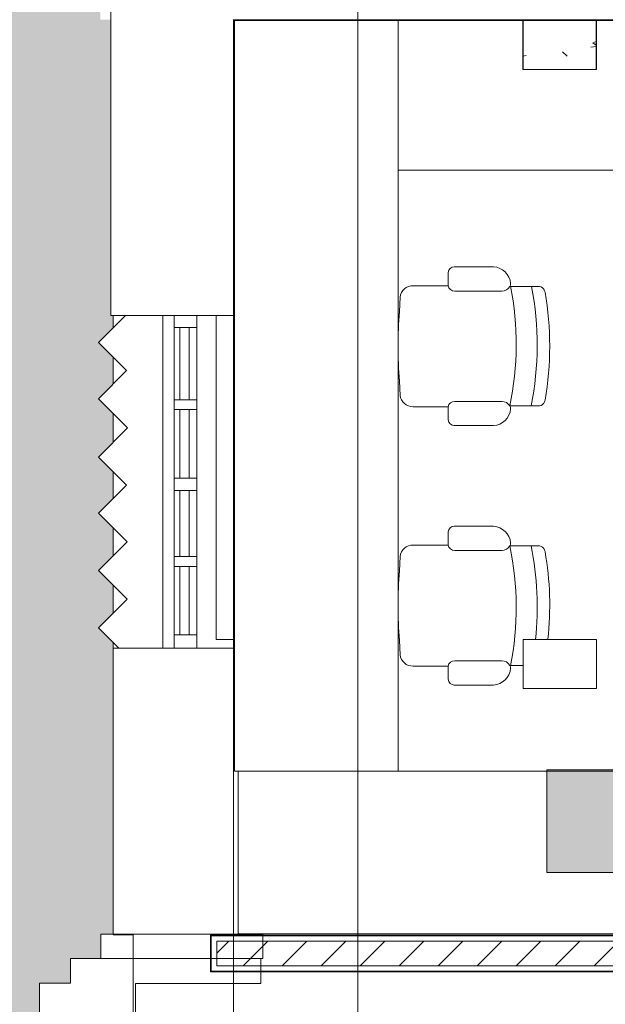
# Model space of a CAD drawing. Header units: metres. Extents: x 1.7 to 42.3, y -72.9 to -47.6.
# Tile 118 of 216: x 4.6 to 7, y -58.9 to -54.8. Entities that reach past the tile are written whole.
import ezdxf

# ---------------------------------------------------------------- set-up
doc = ezdxf.new("R2010")
doc.units = ezdxf.units.M
for name, color, linetype, lineweight in [('A-COLS', 7, 'Continuous', 18), ('A-FLOR', 7, 'Continuous', 18), ('A-FLOR-PATT', 7, 'Continuous', 18), ('A-GENM', 7, 'Continuous', 18), ('A-GLAZ', 7, 'Continuous', 18), ('A-WALL', 7, 'Continuous', 18), ('A-WALL-PATT', 7, 'Continuous', 18), ('G-ANNO-SYMB', 7, 'Continuous', 9), ('I-FURN', 7, 'Continuous', 18), ('I-WALL', 7, 'Continuous', 18), ('S-COLS', 7, 'Continuous', 18)]:
    doc.layers.add(name, color=color, linetype=linetype, lineweight=lineweight)
doc.layers.add('M-EQPM-IDEN', color=1, linetype='Continuous', lineweight=9, true_color=0xff0000)
pattern_1 = [(49.99999999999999, (21.555, -62.9), (0.5465545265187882, -0.04781508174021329), [0.05715, -0.62865]), (355, (21.555, -62.9), (-0.1057276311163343, 0.5731658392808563), [0.04572, -0.50292]), (100.451, (21.601, -62.904), (0.440827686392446, 0.5253490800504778), [0.04857, -0.53427]), (46.184, (21.555, -62.748), (0.8132373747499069, -0.1261291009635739), [0.08573, -0.9429799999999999]), (96.636, (21.623, -62.758), (0.7122119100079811, 0.7422871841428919), [0.07286000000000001, -0.8014100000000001]), (351.184, (21.555, -62.748), (0.7122166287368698, 0.7422739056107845), [0.06858, -0.75438]), (21, (21.631, -62.786), (0.4548461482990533, -0.3067949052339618), [0.05715, -0.62865]), (326, (21.631, -62.786), (0.1854048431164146, 0.5525599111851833), [0.04572, -0.50292]), (71.45100000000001, (21.669, -62.81100000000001), (0.6402508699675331, 0.2457631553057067), [0.04857, -0.53427]), (37.50000000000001, (21.555, -62.9), (0.009260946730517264, 0.2536671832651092), [0.02515, -0.47168, 0.02515, -0.48539, -0.5048199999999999]), (37.50000000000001, (21.555, -62.9), (0.009260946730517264, 0.2536671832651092), [-1.007, 0.02515, -0.47968]), (7.499999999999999, (21.555, -62.9), (0.2004558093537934, 0.3005459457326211), [0.02515, -0.26594, 0.02515, -0.46025, -0.1924]), (7.499999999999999, (21.555, -62.9), (0.2004558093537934, 0.3005459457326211), [-0.7764800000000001, 0.02515, -0.16726]), (327.5, (21.385, -62.9), (0.4067681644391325, -0.01718819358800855), [0.02515, -0.16535, 0.02515, -0.56921, -0.78867]), (327.5, (21.385, -62.9), (0.4067681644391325, -0.01718819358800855), [-0.78486, 0.02515, -0.76352]), (317.5, (21.309, -62.9), (0.4443831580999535, 0.07627942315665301), [0.02515, -0.2225, 0.02515, -0.36957, -0.56007]), (317.5, (21.309, -62.9), (0.4443831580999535, 0.07627942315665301), [-0.64237, 0.02515, -0.53492])]

# ---------------------------------------------------------------- blocks, each defined once
blk = doc.blocks.new('Paredes 13 - Paredes 4-6874208-2PAV - FRIGORÍFICA')
at = {"layer": 'A-WALL', "color": 253, "true_color": 0xaaaaaa}
for p, q in [((5.628997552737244, -58.57156346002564), (4.967339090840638, -58.57156346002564)), ((4.967339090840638, -58.57156346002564), (4.967339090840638, -58.6715634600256)), ((5.628997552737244, -58.6715634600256), (5.628997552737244, -58.57156346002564)), ((5.620331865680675, -58.6715634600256), (4.844015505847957, -58.6715634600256)), ((4.844015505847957, -58.6715634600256), (4.844015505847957, -58.7715634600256)), ((4.967339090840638, -58.6715634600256), (5.628997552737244, -58.6715634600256)), ((5.62033186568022, -58.77272523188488), (5.620331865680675, -58.6715634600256)), ((4.844015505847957, -58.7715634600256), (4.717339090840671, -58.7715634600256)), ((4.717339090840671, -58.7715634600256), (4.717339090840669, -59.32219725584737)), ((5.108997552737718, -58.80844708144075), (5.108997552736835, -58.77272523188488)), ((5.108997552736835, -58.77272523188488), (5.62033186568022, -58.77272523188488)), ((5.108997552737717, -59.42156346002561), (5.108997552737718, -58.80844708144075))]:
    blk.add_line(p, q, dxfattribs=at)
blk = doc.blocks.new('Paredes 15 - Paredes 6-6874455-2PAV - FRIGORÍFICA')
at = {"layer": 'A-WALL', "color": 253, "true_color": 0xaaaaaa}
for p, q in [((5.008673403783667, -54.34156346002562), (5.008673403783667, -56.0457141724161)), ((5.508673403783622, -54.83906346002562), (5.508673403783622, -54.83798575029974)), ((5.508673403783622, -54.84156346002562), (5.508673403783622, -54.83906346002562)), ((5.508673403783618, -55.94661668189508), (5.508673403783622, -54.84156346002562)), ((5.508673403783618, -56.0457141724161), (5.508673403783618, -55.94661668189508)), ((5.008673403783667, -56.0457141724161), (5.068749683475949, -56.0457141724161)), ((5.220331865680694, -56.0457141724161), (5.508673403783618, -56.0457141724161)), ((5.041120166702, -57.40408142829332), (5.018673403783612, -57.40408142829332)), ((5.018673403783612, -57.40408142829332), (5.018673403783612, -58.57408142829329)), ((5.508673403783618, -57.40408142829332), (5.22033186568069, -57.40408142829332)), ((5.508673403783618, -65.41448203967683), (5.508673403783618, -57.40408142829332)), ((5.018673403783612, -58.57408142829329), (5.100331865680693, -58.57408142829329)), ((5.100331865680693, -58.57408142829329), (5.100331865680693, -59.42408142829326))]:
    blk.add_line(p, q, dxfattribs=at)
blk = doc.blocks.new('brises5 - brises-6874583-2PAV - FRIGORÍFICA')
at = {"layer": 'A-GENM', "color": 253, "true_color": 0xaaaaaa}
for p, q in [((5.068749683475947, -56.0457141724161), (4.957987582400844, -56.15647627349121)), ((5.220331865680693, -56.0457141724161), (5.068749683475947, -56.0457141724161)), ((5.220331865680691, -57.40408142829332), (5.220331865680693, -56.0457141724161)), ((4.957987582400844, -56.15647627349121), (5.072754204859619, -56.27124289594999)), ((5.072754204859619, -56.27124289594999), (4.957987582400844, -56.38600951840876)), ((4.957987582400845, -56.38600951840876), (5.076955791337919, -56.50497772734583)), ((5.07695579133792, -56.50497772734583), (4.957987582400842, -56.62394593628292)), ((4.957987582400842, -56.62394593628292), (5.07275420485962, -56.73871255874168)), ((5.072754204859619, -56.73871255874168), (4.957987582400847, -56.85347918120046)), ((4.957987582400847, -56.85347918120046), (5.074854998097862, -56.97034659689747)), ((5.074854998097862, -56.97034659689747), (4.957987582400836, -57.08721401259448)), ((4.957987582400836, -57.08721401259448), (5.074854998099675, -57.20408142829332)), ((5.074854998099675, -57.20408142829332), (4.957987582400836, -57.32094884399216)), ((4.957987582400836, -57.32094884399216), (5.041120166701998, -57.40408142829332)), ((5.041120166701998, -57.40408142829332), (5.220331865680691, -57.40408142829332))]:
    blk.add_line(p, q, dxfattribs=at)
blk = doc.blocks.new('CADEIRA GIRATÓRIA OPERACIONAL COM BRAÇO - High Back Fully Upholstered-V32-2PAV - FRIGORÍFICA')
at = {"layer": 'I-FURN', "color": 253, "true_color": 0xaaaaaa}
for p, q in [((-0.1421024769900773, -0.005176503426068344), (-0.2006670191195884, -0.007847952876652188)), ((0.2006670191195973, -0.007847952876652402), (0.142102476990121, -0.005176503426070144)), ((-0.2469234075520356, -0.06119521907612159), (-0.2469234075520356, -0.203587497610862)), ((0.2469234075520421, -0.203587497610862), (0.2469234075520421, -0.06119521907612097)), ((-0.3241520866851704, -0.2293327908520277), (-0.3241520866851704, -0.3887324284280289)), ((-0.2469234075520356, -0.203587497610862), (-0.300674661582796, -0.203587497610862)), ((-0.2251750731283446, -0.2314682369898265), (-0.2251750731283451, -0.422522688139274)), ((0.2251750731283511, -0.2314682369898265), (0.2251750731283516, -0.422522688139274)), ((0.3006746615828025, -0.203587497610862), (0.2469234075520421, -0.203587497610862)), ((0.3241520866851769, -0.3887324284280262), (0.3241520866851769, -0.2293327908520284)), ((-0.2438732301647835, -0.455903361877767), (-0.2438732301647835, -0.5772263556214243)), ((0.24387323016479, -0.5772263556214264), (0.24387323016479, -0.4559033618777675))]:
    blk.add_line(p, q, dxfattribs=at)
for centre, radius, start, end in [((1.191153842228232e-14, -1.953047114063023), 1.953047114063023, 85.8275081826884, 94.17249181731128), ((-0.1949870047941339, -0.05950062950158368), 0.05196404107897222, 96.27534750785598, 181.8687932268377), ((0.1949870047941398, -0.05950062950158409), 0.05196404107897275, 358.1312067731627, 83.72465249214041), ((-0.2982972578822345, -0.2293327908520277), 0.02585482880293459, 95.275915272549, 180), ((-0.2539203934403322, -0.2314682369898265), 0.02874532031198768, 359.9999999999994, 75.91193111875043), ((0.2539203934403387, -0.2314682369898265), 0.02874532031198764, 104.0880688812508, 180.0000000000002), ((0.298297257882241, -0.2293327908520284), 0.02585482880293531, 359.9999999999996, 84.7240847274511), ((-0.2491704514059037, -0.3842998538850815), 0.07511253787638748, 183.3831296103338, 264.7806052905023), ((0.2491704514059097, -0.3842998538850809), 0.07511253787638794, 275.2193947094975, 356.616870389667), ((-0.2643203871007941, -0.4225226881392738), 0.03914531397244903, 301.4893344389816, 359.9999999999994), ((0.2643203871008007, -0.4225226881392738), 0.03914531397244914, 180.0000000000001, 238.5106655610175), ((-0.2543340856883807, -0.4408266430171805), 0.01835039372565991, 264.7806052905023, 304.7545241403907), ((0.008260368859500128, 0.7540915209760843), 1.235985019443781, 258.2293815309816, 281.0826843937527), ((0.2543340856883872, -0.4408266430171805), 0.01835039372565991, 235.2454758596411, 275.219394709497), ((0.2543340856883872, -0.4408266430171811), 0.01835039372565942, 235.2454758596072, 275.2193947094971), ((0.006285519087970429, 0.6682179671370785), 1.23598501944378, 258.3228789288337, 281.0826843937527), ((-0.2192210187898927, -0.573413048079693), 0.02494539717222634, 188.7930625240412, 252.7088959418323), ((-0.1984988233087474, -0.525234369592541), 0.07729940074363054, 248.6542246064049, 253.5306087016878), ((4.331468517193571e-15, 0.6571883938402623), 1.275735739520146, 260.0508793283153, 279.9491206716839), ((0.1984988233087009, -0.5252343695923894), 0.07729940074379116, 286.4693912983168, 291.3457753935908), ((0.2192210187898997, -0.5734130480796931), 0.02494539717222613, 287.2911040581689, 351.2069374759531)]:
    blk.add_arc(centre, radius, start, end, dxfattribs=at)
blk = doc.blocks.new('CADEIRA GIRATÓRIA OPERACIONAL COM BRAÇO - High Back Fully Upholstered-V34-2PAV - FRIGORÍFICA')
at = {"layer": 'I-FURN', "color": 253, "true_color": 0xaaaaaa}
for p, q in [((-0.2438732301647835, 0.455903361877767), (-0.2438732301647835, 0.5772263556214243)), ((0.24387323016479, 0.5098777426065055), (0.24387323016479, 0.4559033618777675)), ((-0.2251750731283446, 0.2314682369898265), (-0.2251750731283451, 0.422522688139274)), ((0.2251750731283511, 0.2314682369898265), (0.2251750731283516, 0.422522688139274)), ((-0.3241520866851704, 0.2293327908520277), (-0.3241520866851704, 0.3887324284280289)), ((0.3241520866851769, 0.3887324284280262), (0.3241520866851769, 0.2293327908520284)), ((-0.2469234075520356, 0.203587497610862), (-0.300674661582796, 0.203587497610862)), ((-0.2469234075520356, 0.06119521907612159), (-0.2469234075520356, 0.203587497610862)), ((0.2469234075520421, 0.203587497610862), (0.2469234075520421, 0.06119521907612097)), ((0.3006746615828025, 0.203587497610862), (0.2469234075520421, 0.203587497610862)), ((-0.1421024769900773, 0.005176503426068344), (-0.2006670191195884, 0.007847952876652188)), ((0.2006670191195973, 0.007847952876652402), (0.142102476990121, 0.005176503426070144))]:
    blk.add_line(p, q, dxfattribs=at)
for centre, radius, start, end in [((4.331468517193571e-15, -0.6571883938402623), 1.275735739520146, 83.78608551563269, 99.94912067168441), ((-0.2192210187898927, 0.573413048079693), 0.02494539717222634, 107.2911040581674, 171.2069374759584), ((0.006285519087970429, -0.6682179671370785), 1.23598501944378, 83.87952905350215, 101.677121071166), ((-0.1984988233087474, 0.525234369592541), 0.07729940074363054, 106.4693912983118, 111.3457753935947), ((-0.2491704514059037, 0.3842998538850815), 0.07511253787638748, 95.21939470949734, 176.6168703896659), ((-0.2543340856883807, 0.4408266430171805), 0.01835039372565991, 55.2454758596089, 95.2193947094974), ((0.008260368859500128, -0.7540915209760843), 1.235985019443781, 78.9173156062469, 101.770618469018), ((-0.2643203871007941, 0.4225226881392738), 0.03914531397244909, 2.035554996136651e-13, 58.51066556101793), ((0.2643203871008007, 0.4225226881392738), 0.03914531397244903, 121.4893344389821, 179.9999999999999), ((0.2543340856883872, 0.4408266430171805), 0.01835039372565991, 84.78060529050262, 124.7545241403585), ((0.2543340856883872, 0.4408266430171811), 0.01835039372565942, 84.78060529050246, 124.7545241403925), ((0.2491704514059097, 0.3842998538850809), 0.07511253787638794, 3.38312961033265, 84.7806052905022), ((-0.2982972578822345, 0.2293327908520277), 0.02585482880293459, 180, 264.7240847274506), ((-0.2539203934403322, 0.2314682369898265), 0.02874532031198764, 284.0880688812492, 1.90833280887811e-13), ((0.2539203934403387, 0.2314682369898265), 0.02874532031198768, 179.9999999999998, 255.9119311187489), ((0.298297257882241, 0.2293327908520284), 0.02585482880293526, 275.2759152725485, 5.088887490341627e-14), ((-0.1949870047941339, 0.05950062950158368), 0.05196404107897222, 178.1312067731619, 263.7246524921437), ((0.1949870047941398, 0.05950062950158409), 0.05196404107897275, 276.2753475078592, 1.868793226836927), ((1.191153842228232e-14, 1.953047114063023), 1.953047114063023, 265.8275081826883, 274.1724918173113)]:
    blk.add_arc(centre, radius, start, end, dxfattribs=at)
blk = doc.blocks.new('Janelas 8 - Janelas 3-7856239-2PAV - FRIGORÍFICA')
at = {"layer": 'A-GLAZ', "color": 253, "true_color": 0xaaaaaa}
for p, q in [((5.266791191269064, -56.0457141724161), (5.266791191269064, -56.09571417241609)), ((5.35901152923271, -56.0457141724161), (5.266791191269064, -56.0457141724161)), ((5.35901152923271, -56.09571417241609), (5.35901152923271, -56.0457141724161)), ((5.266791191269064, -56.09571417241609), (5.35901152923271, -56.09571417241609)), ((5.266791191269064, -56.39018067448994), (5.266791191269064, -56.09571417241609)), ((5.289624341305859, -56.09571417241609), (5.289624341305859, -56.39018067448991)), ((5.328014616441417, -56.09571417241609), (5.289624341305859, -56.09571417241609)), ((5.328014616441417, -56.39018067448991), (5.328014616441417, -56.09571417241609)), ((5.35901152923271, -56.09571417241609), (5.35901152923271, -56.39018067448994)), ((5.266791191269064, -56.39018067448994), (5.266791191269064, -56.43018067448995)), ((5.35901152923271, -56.39018067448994), (5.266791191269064, -56.39018067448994)), ((5.289624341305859, -56.39018067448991), (5.328014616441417, -56.39018067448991)), ((5.35901152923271, -56.43018067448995), (5.35901152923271, -56.39018067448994)), ((5.266791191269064, -56.43018067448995), (5.35901152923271, -56.43018067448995)), ((5.266791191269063, -56.71018067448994), (5.266791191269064, -56.43018067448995)), ((5.289624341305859, -56.4301806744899), (5.289624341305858, -56.71018067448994)), ((5.328014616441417, -56.4301806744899), (5.289624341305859, -56.4301806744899)), ((5.328014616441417, -56.71018067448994), (5.328014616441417, -56.4301806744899)), ((5.35901152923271, -56.43018067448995), (5.359011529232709, -56.71018067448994)), ((5.266791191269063, -56.71018067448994), (5.266791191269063, -56.76018067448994)), ((5.359011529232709, -56.71018067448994), (5.266791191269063, -56.71018067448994)), ((5.289624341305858, -56.71018067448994), (5.328014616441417, -56.71018067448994)), ((5.359011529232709, -56.76018067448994), (5.359011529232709, -56.71018067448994)), ((5.266791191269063, -56.76018067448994), (5.359011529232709, -56.76018067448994)), ((5.266791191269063, -57.03018067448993), (5.266791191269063, -56.76018067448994)), ((5.289624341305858, -56.76018067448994), (5.289624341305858, -57.03018067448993)), ((5.328014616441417, -56.76018067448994), (5.289624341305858, -56.76018067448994)), ((5.328014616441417, -57.03018067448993), (5.328014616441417, -56.76018067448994)), ((5.359011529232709, -56.76018067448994), (5.359011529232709, -57.03018067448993)), ((5.266791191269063, -57.03018067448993), (5.266791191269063, -57.07018067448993)), ((5.359011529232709, -57.03018067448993), (5.266791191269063, -57.03018067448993)), ((5.289624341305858, -57.03018067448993), (5.328014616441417, -57.03018067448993)), ((5.359011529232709, -57.07018067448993), (5.359011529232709, -57.03018067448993)), ((5.266791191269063, -57.07018067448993), (5.359011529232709, -57.07018067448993)), ((5.266791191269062, -57.35032513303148), (5.266791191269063, -57.07018067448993)), ((5.289624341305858, -57.07018067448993), (5.289624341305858, -57.35032513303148)), ((5.328014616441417, -57.07018067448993), (5.289624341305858, -57.07018067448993)), ((5.328014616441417, -57.35032513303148), (5.328014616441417, -57.07018067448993)), ((5.359011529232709, -57.07018067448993), (5.359011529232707, -57.35032513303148)), ((5.266791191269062, -57.35032513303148), (5.266791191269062, -57.40408142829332)), ((5.359011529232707, -57.35032513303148), (5.266791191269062, -57.35032513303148)), ((5.289624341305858, -57.35032513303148), (5.328014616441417, -57.35032513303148)), ((5.359011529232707, -57.40408142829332), (5.359011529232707, -57.35032513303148)), ((5.266791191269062, -57.40408142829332), (5.359011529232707, -57.40408142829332))]:
    blk.add_line(p, q, dxfattribs=at)
blk = doc.blocks.new('4 GRE - ESCOLA DE CINEMA E AUDIOVISUAL CINE REX R07_rvt-1-2PAV - FRIGORÍFICA')
at = {"layer": 'A-FLOR-PATT', "true_color": 0xeff0f0}
h = blk.add_hatch(dxfattribs=at)
h.set_pattern_fill('FP_1', style=0, pattern_type=2)
h.set_pattern_definition(pattern_1)
h.paths.add_polyline_path([(4.966332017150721, -71.94138975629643), (4.966332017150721, -70.93443871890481), (5.01867355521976, -70.93443871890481), (5.01867355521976, -70.87741243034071), (4.909744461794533, -70.7684833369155), (5.018673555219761, -70.65955424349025), (5.018673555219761, -70.64787918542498), (4.90764366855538, -70.53684929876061), (5.018673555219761, -70.42581941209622), (5.018673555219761, -70.41414435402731), (4.90764366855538, -70.30311446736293), (5.018673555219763, -70.19208458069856), (5.018673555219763, -70.1804095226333), (4.90764366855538, -70.0693796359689), (5.018673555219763, -69.95834974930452), (5.018673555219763, -69.94667469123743), (4.907643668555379, -69.83564480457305), (5.018673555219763, -69.72461491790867), (5.018673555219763, -69.7129398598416), (4.907643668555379, -69.6019099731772), (5.018673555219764, -69.49088008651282), (5.018673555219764, -69.47920502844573), (4.907643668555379, -69.36817514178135), (5.018673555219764, -69.25714525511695), (5.018673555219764, -69.24547019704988), (4.907643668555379, -69.13444031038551), (5.018673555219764, -69.02341042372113), (5.018673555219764, -69.00137385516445), (4.966332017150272, -69.00137385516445), (4.966332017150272, -67.83916058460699), (5.018673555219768, -67.83842525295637), (5.018673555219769, -66.77194903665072), (5.008122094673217, -66.77194903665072), (4.931329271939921, -66.69515621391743), (5.018673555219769, -66.6078119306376), (5.018673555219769, -66.5487656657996), (4.931329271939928, -66.46142138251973), (5.018673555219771, -66.37407709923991), (5.018673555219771, -66.31503083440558), (4.931329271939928, -66.22768655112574), (5.018673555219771, -66.1403422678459), (5.018673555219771, -66.08549758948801), (4.931329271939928, -65.99815330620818), (5.018673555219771, -65.91080902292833), (5.018673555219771, -65.84756117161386), (4.931329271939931, -65.76021688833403), (5.018673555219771, -65.67287260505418), (5.018673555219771, -65.61802792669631), (4.931329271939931, -65.53068364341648), (5.018673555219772, -65.44333936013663), (5.018673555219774, -63.90770982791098), (4.967339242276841, -63.90770982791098), (4.967339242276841, -63.81150894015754), (4.844015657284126, -63.81144797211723), (4.844015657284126, -63.7102502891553), (4.717339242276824, -63.71017486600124), (4.717339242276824, -63.16028985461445), (4.814239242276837, -63.16025028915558), (4.814239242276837, -63.06194224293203), (4.905793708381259, -63.06194224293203), (4.905793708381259, -62.06230075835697), (4.925793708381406, -62.06230075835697), (4.925793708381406, -63.06194224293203), (5.008673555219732, -63.06194224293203), (5.008673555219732, -62.14944202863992), (5.018673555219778, -62.14944202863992), (5.018673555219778, -62.06194224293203), (4.717339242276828, -62.06194224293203), (4.717339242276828, -61.87154163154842), (4.867339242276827, -61.87154163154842), (4.867339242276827, -61.69154163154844), (4.717339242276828, -61.69154163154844), (4.717339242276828, -61.51454163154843), (4.850339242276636, -61.51454163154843), (4.850339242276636, -61.33154163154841), (4.717339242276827, -61.33154163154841), (4.717339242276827, -61.15154163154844), (4.867339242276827, -61.15154163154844), (4.867339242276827, -60.97154163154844), (4.717339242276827, -60.97154163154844), (4.717339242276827, -60.79154163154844), (4.867339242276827, -60.79154163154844), (4.867339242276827, -60.61154163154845), (4.717339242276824, -60.61154163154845), (4.717339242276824, -60.42154163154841), (4.905793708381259, -60.42154163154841), (4.905793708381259, -59.42154163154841), (4.814249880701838, -59.42154163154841), (4.814249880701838, -59.32217542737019), (4.717339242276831, -59.32217542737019), (4.717339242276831, -58.77154163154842), (4.844015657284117, -58.77154163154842), (4.844015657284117, -58.67154163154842), (4.967339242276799, -58.67154163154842), (4.967339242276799, -58.57154163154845), (5.018673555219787, -58.57154163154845), (5.018673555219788, -57.38161283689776), (4.957987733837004, -57.32092701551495), (5.018673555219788, -57.26024119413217), (5.018673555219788, -57.14787800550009), (4.957987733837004, -57.08719218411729), (5.01867355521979, -57.02650636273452), (5.01867355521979, -56.91414317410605), (4.957987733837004, -56.85345735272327), (5.01867355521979, -56.79277153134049), (5.01867355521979, -56.6846099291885), (4.957987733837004, -56.62392410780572), (5.01867355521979, -56.56323828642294), (5.01867355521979, -56.44667351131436), (4.957987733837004, -56.38598768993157), (5.018673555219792, -56.32530186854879), (5.018673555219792, -56.21714026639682), (4.957987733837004, -56.15645444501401), (5.018673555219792, -56.09576862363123), (5.018673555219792, -56.04569234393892), (5.008673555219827, -56.04569234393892), (5.008673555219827, -54.83796392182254), (4.966332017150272, -54.83796392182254), (4.966332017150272, -53.52827838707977), (4.915144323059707, -53.52796392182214), (4.993625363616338, -53.44948288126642), (4.876757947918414, -53.3326154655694), (4.993625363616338, -53.21574804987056), (4.876757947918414, -53.09888063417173), (4.993625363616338, -52.98201321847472), (4.876757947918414, -52.8651458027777), (4.993625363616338, -52.74827838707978), (4.876757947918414, -52.63141097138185), (4.993625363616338, -52.51454355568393), (4.876757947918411, -52.397676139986), (4.993625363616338, -52.28080872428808), (4.876757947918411, -52.16394130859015), (4.993625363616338, -52.04707389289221), (4.914829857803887, -51.96827838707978), (4.966332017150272, -51.96796392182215), (4.966332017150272, -50.80296392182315), (4.992690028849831, -50.80296392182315), (4.992690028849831, -50.64296392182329), (5.000047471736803, -50.64296392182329), (4.999824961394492, -50.57334599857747), (5.158997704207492, -50.57334599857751), (5.158997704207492, -50.57098914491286), (1.747339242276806, -50.57098914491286), (1.747339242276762, -71.9413897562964), (4.909744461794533, -71.94138975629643)])
h.paths.add_polyline_path([(4.925793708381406, -60.42154163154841), (5.008673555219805, -60.42154163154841), (5.008673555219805, -59.42405959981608), (5.018673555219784, -59.42405959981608), (5.018673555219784, -59.42154163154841), (4.925793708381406, -59.42154163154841), (4.925793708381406, -60.37154163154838)])
at = {"layer": 'A-WALL-PATT', "true_color": 0xd4d4d4}
h = blk.add_hatch(dxfattribs=at)
h.set_pattern_fill('FP_1', color=254, style=0, pattern_type=2)
h.set_pattern_definition(pattern_1)
h.paths.add_polyline_path([(34.61233924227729, -54.8415416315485), (34.65867355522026, -54.8415416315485), (34.65867355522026, -54.83904163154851), (34.61483924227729, -54.83904163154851), (34.61483924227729, -54.59154163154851), (34.61233924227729, -54.59154163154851), (34.61233924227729, -54.82154163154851)])
h.paths.add_polyline_path([(33.50001115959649, -54.8415416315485), (33.71233924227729, -54.8415416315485), (33.71233924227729, -54.59154163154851), (33.70983924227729, -54.59154163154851), (33.70983924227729, -54.8390416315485), (33.12899770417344, -54.83904163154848), (33.12899770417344, -54.8415416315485), (33.17391213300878, -54.8415416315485)])
h.paths.add_polyline_path([(32.52171407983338, -54.8415416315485), (32.65149770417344, -54.8415416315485), (32.65149770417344, -54.8390416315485), (29.44921454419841, -54.83948881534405), (29.44921454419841, -54.84154163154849), (31.86951602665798, -54.84154163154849)])
h.paths.add_polyline_path([(33.12049770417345, -54.8415416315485), (33.12049770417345, -54.8390416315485), (33.11649770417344, -54.8390416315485), (33.11649770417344, -54.8415416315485), (33.11899770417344, -54.8415416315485)])
h.paths.add_polyline_path([(29.3228001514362, -54.84154163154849), (29.3228001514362, -54.8390416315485), (26.39374253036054, -54.83904163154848), (26.39374253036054, -54.84154163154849), (26.65193160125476, -54.84154163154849)])
h.paths.add_polyline_path([(26.26732813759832, -54.84154163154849), (26.26732813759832, -54.83904163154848), (22.54374253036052, -54.83904163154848), (22.54374253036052, -54.84154163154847)])
h.paths.add_polyline_path([(22.41732813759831, -54.84154163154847), (22.41732813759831, -54.83904163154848), (19.01494253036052, -54.83904163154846), (19.01494253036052, -54.84154163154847), (21.43434717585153, -54.84154163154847)])
h.paths.add_polyline_path([(18.8885281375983, -54.84154163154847), (18.8885281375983, -54.83904163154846), (15.51374253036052, -54.83904163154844), (15.51374253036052, -54.84154163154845), (18.82555496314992, -54.84154163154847)])
h.paths.add_polyline_path([(14.5862676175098, -54.84154163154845), (14.60149770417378, -54.84154163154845), (14.60149770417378, -54.83904163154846), (12.59448348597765, -54.83936753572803), (12.59322827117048, -54.84154163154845), (14.2601685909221, -54.84154163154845)])
h.paths.add_polyline_path([(14.74899770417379, -54.84154163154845), (15.3873281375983, -54.84145249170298), (15.3873281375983, -54.83904163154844), (14.74649770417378, -54.83904163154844), (14.74649770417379, -54.84154163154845)])
h.paths.add_polyline_path([(12.22400015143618, -54.84154163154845), (12.22400015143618, -54.83904163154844), (11.55900015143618, -54.83904163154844), (11.55900015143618, -54.84154163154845), (11.65137637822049, -54.84154163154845)])
h.paths.add_polyline_path([(12.29400015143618, -54.84154163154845), (12.4508898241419, -54.84154163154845), (12.44944644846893, -54.83904163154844), (12.29400015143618, -54.83904163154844)])
h.paths.add_polyline_path([(11.40900015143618, -54.84154163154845), (11.40900015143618, -54.83904163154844), (11.39978762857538, -54.83904163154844), (11.39978762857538, -54.84154163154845)])
h.paths.add_polyline_path([(9.788156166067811, -54.84154163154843), (9.79978762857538, -54.84154163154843), (9.79978762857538, -54.83904163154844), (9.788156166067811, -54.83904163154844)])
h.paths.add_polyline_path([(9.640656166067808, -54.84154163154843), (9.64315616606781, -54.84154163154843), (9.64315616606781, -54.83904163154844), (5.508673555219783, -54.83904163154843), (5.508673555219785, -54.84154163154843), (9.042584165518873, -54.84154163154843)])
h = blk.add_hatch(dxfattribs=at)
h.set_pattern_fill('FP_1', color=254, style=0, pattern_type=2)
h.set_pattern_definition(pattern_1)
h.paths.add_polyline_path([(5.415656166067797, -58.72294595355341), (5.418156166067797, -58.72294595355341), (5.418156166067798, -58.5779459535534), (9.640656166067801, -58.57794595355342), (9.640656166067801, -58.57544595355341), (5.415656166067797, -58.57544595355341), (5.415656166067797, -58.5779459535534)])
h = blk.add_hatch(dxfattribs=at)
h.set_pattern_fill('FP_2', color=254, style=0, pattern_type=2)
h.set_pattern_definition([(45, (21.555, -62.9), (-0.0795495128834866, 0.0795495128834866), [])])
h.paths.add_polyline_path([(9.643156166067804, -58.70044595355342), (9.665656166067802, -58.70044595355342), (9.665656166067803, -58.60044595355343), (5.440656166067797, -58.60044595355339), (5.440656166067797, -58.7004459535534), (9.640656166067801, -58.70044595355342)])
h = blk.add_hatch(dxfattribs=at)
h.set_pattern_fill('FP_1', color=254, style=0, pattern_type=2)
h.set_pattern_definition(pattern_1)
h.paths.add_polyline_path([(9.640656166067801, -58.72544595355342), (9.640656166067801, -58.72294595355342), (5.415656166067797, -58.72294595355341), (5.415656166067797, -58.72544595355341), (9.368683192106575, -58.72544595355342)])
at = {"layer": 'S-COLS', "true_color": 0xaaaaaa}
h = blk.add_hatch(dxfattribs=at)
h.set_pattern_fill('FP_1', color=253, style=0, pattern_type=2)
h.set_pattern_definition(pattern_1)
h.paths.add_polyline_path([(6.989300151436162, -55.04157817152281), (6.989300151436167, -54.84157817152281), (6.689300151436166, -54.84157817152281), (6.689300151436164, -55.04157817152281)])
at = {"layer": 'A-FLOR', "color": 253, "true_color": 0xaaaaaa}
for p, q in [((5.513226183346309, -54.84154163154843), (5.513226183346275, -57.90662225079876)), ((6.180743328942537, -57.90662225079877), (6.180743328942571, -54.84154163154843)), ((6.180743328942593, -54.84154163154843), (6.180743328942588, -55.45217515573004)), ((6.180743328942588, -55.45217515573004), (9.640656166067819, -55.45217515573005)), ((5.018673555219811, -56.09576862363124), (5.018673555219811, -56.04569234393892)), ((5.018673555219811, -56.32530186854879), (5.018673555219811, -56.21714026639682)), ((5.018673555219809, -56.56323828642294), (5.018673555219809, -56.44667351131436)), ((5.018673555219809, -56.79277153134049), (5.018673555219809, -56.68460992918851)), ((5.018673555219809, -57.02650636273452), (5.018673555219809, -56.91414317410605)), ((5.018673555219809, -57.26024119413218), (5.018673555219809, -57.14787800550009)), ((5.018673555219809, -57.40405959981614), (5.018673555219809, -57.38161283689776)), ((5.508673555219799, -57.36842525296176), (5.508673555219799, -57.40405959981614)), ((5.513226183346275, -57.90662225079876), (6.180743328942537, -57.90662225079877)), ((7.52675014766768, -57.90662225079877), (5.528428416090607, -57.90662225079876)), ((5.528428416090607, -57.90662225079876), (5.528428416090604, -58.57025577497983)), ((5.528428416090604, -58.57025577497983), (8.328428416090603, -58.57025577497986))]:
    blk.add_line(p, q, dxfattribs=at)
at = {"layer": 'A-WALL', "color": 253, "true_color": 0xaaaaaa}
for p, q in [((5.508673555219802, -54.83796392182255), (5.508673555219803, -54.83904163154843)), ((5.508673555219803, -54.83904163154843), (5.508673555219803, -54.84154163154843)), ((5.508673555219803, -54.83904163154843), (9.643156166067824, -54.83904163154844)), ((5.508673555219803, -54.84154163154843), (9.640656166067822, -54.84154163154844)), ((9.640656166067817, -58.57544595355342), (5.415656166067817, -58.57544595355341)), ((5.415656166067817, -58.57544595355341), (5.415656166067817, -58.5779459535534)), ((5.415656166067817, -58.5779459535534), (5.415656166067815, -58.72294595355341)), ((5.418156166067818, -58.5779459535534), (9.640656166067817, -58.57794595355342)), ((5.418156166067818, -58.5779459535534), (5.418156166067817, -58.6004459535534)), ((5.418156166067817, -58.6004459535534), (5.418156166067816, -58.7004459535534)), ((5.440656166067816, -58.6004459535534), (5.440656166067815, -58.7004459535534)), ((5.440656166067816, -58.6004459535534), (9.640656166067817, -58.60044595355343)), ((5.415656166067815, -58.72294595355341), (5.415656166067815, -58.7254459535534)), ((5.415656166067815, -58.7254459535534), (9.640656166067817, -58.72544595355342)), ((5.418156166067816, -58.7004459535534), (5.418156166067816, -58.72294595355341)), ((5.418156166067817, -58.72294595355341), (9.640656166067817, -58.72294595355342)), ((5.440656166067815, -58.7004459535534), (9.640656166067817, -58.70044595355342))]:
    blk.add_line(p, q, dxfattribs=at)
at = {"layer": 'I-WALL', "color": 253, "true_color": 0xaaaaaa}
for p, q in [((5.438673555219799, -56.04569234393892), (5.438673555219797, -57.36842525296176)), ((5.508673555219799, -56.04569234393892), (5.438673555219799, -56.04569234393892)), ((5.508673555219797, -57.36842525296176), (5.508673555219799, -56.04569234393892)), ((5.438673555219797, -57.36842525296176), (5.508673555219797, -57.36842525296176))]:
    blk.add_line(p, q, dxfattribs=at)
at = {"layer": 'S-COLS', "color": 253, "true_color": 0xaaaaaa}
for p, q in [((6.989300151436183, -54.84157817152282), (6.689300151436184, -54.84157817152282)), ((6.689300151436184, -54.84157817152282), (6.689300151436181, -55.04157817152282)), ((6.98930015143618, -55.04157817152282), (6.989300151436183, -54.84157817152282)), ((6.689300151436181, -55.04157817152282), (6.98930015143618, -55.04157817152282))]:
    blk.add_line(p, q, dxfattribs=at)
at = {"layer": 'A-GENM', "color": 253, "lineweight": 18, "true_color": 0xaaaaaa}
blk.add_blockref('brises5 - brises-6874583-2PAV - FRIGORÍFICA', (1.514361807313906e-07, 2.182847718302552e-05), dxfattribs=at)
at = {"layer": 'A-GLAZ', "color": 253, "lineweight": 18, "true_color": 0xaaaaaa}
blk.add_blockref('Janelas 8 - Janelas 3-7856239-2PAV - FRIGORÍFICA', (1.514361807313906e-07, 2.182847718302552e-05), dxfattribs=at)
at = {"layer": 'A-WALL', "color": 253, "lineweight": 18, "true_color": 0xaaaaaa}
for name in ['Paredes 15 - Paredes 6-6874455-2PAV - FRIGORÍFICA', 'Paredes 13 - Paredes 4-6874208-2PAV - FRIGORÍFICA']:
    blk.add_blockref(name, (1.514361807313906e-07, 2.182847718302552e-05), dxfattribs=at)
at = {"layer": 'I-FURN', "color": 253, "lineweight": 18, "true_color": 0xaaaaaa}
for name, p, rotation in [('CADEIRA GIRATÓRIA OPERACIONAL COM BRAÇO - High Back Fully Upholstered-V32-2PAV - FRIGORÍFICA', (6.180743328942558, -56.17154163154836), 89.99999999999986), ('CADEIRA GIRATÓRIA OPERACIONAL COM BRAÇO - High Back Fully Upholstered-V34-2PAV - FRIGORÍFICA', (6.180743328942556, -57.23044595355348), 270.0000000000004)]:
    blk.add_blockref(name, p, dxfattribs=dict(at, rotation=rotation))
blk = doc.blocks.new('Family - P22-300228-2PAV - FRIGORÍFICA')
at = {"layer": 'S-COLS', "color": 253, "true_color": 0xaaaaaa}
for p, q in [((0.1500000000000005, 0.1000000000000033), (-0.1500000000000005, 0.1000000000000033)), ((-0.1500000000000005, 0.1000000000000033), (-0.1500000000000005, -0.1000000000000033)), ((0.1500000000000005, -0.1000000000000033), (0.1500000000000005, 0.1000000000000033)), ((-0.1500000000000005, -0.1000000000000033), (0.1500000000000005, -0.1000000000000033))]:
    blk.add_line(p, q, dxfattribs=at)
blk = doc.blocks.new('Family - P22-301604-2PAV - FRIGORÍFICA')
at = {"layer": 'S-COLS', "color": 253, "true_color": 0xaaaaaa}
for p, q in [((0.1500000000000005, 0.1000000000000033), (-0.1500000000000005, 0.1000000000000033)), ((-0.1500000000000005, 0.1000000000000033), (-0.1500000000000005, -0.1000000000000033)), ((0.1500000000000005, -0.1000000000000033), (0.1500000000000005, 0.1000000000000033)), ((-0.1500000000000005, -0.1000000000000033), (0.1500000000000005, -0.1000000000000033))]:
    blk.add_line(p, q, dxfattribs=at)
blk = doc.blocks.new('Family - P20-300236-2PAV - FRIGORÍFICA')
at = {"layer": 'S-COLS', "color": 253, "true_color": 0xaaaaaa}
for p, q in [((0.1500000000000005, 0.1000000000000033), (-0.1500000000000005, 0.1000000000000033)), ((-0.1500000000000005, 0.1000000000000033), (-0.1500000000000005, -0.1000000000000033)), ((0.1500000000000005, -0.1000000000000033), (0.1500000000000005, 0.1000000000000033)), ((-0.1500000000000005, -0.1000000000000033), (0.1500000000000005, -0.1000000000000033))]:
    blk.add_line(p, q, dxfattribs=at)
blk = doc.blocks.new('Family - P20-301603-2PAV - FRIGORÍFICA')
at = {"layer": 'S-COLS', "color": 253, "true_color": 0xaaaaaa}
for p, q in [((0.1500000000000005, 0.1000000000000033), (-0.1500000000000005, 0.1000000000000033)), ((-0.1500000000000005, 0.1000000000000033), (-0.1500000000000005, -0.1000000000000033)), ((0.1500000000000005, -0.1000000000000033), (0.1500000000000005, 0.1000000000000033)), ((-0.1500000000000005, -0.1000000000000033), (0.1500000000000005, -0.1000000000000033))]:
    blk.add_line(p, q, dxfattribs=at)
blk = doc.blocks.new('ESTRUTURAL CINE REX _011_IFC-1-2PAV - FRIGORÍFICA')
at = {"layer": 'A-COLS', "color": 253, "lineweight": 18, "true_color": 0xaaaaaa}
for name, p in [('Family - P20-301603-2PAV - FRIGORÍFICA', (6.840621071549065, -54.94162227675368)), ('Family - P22-301604-2PAV - FRIGORÍFICA', (6.840621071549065, -57.46842227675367))]:
    blk.add_blockref(name, p, dxfattribs=at)
at = {"layer": 'S-COLS', "color": 253, "lineweight": 18, "true_color": 0xaaaaaa}
for name, p in [('Family - P20-300236-2PAV - FRIGORÍFICA', (6.840621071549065, -54.94162227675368)), ('Family - P22-300228-2PAV - FRIGORÍFICA', (6.840621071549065, -57.46842227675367))]:
    blk.add_blockref(name, p, dxfattribs=at)
blk = doc.blocks.new('M_Identificador de equipamento mecânico_BTS - Em caixas-817025-2PAV - FRIGORÍFICA')
at = {"layer": 'M-EQPM-IDEN', "true_color": 0xf5f5f5}
blk.add_hatch(color=7, dxfattribs=at).paths.add_polyline_path([(0.01, 0.002800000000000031), (0.01, -0.002799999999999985), (-0.009999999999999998, -0.002799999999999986), (-0.009999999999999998, 0.002800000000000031)])
at = {"layer": 'M-EQPM-IDEN'}
for p, q in [((0.01, 0.002800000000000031), (-0.009999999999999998, 0.002800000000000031)), ((-0.009999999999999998, 0.002800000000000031), (-0.009999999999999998, -0.002799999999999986)), ((-0.009999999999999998, 0.002800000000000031), (0.01, 0.002800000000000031)), ((-0.009999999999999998, -0.002799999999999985), (-0.009999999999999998, 0.002800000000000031)), ((0.01, -0.002799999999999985), (0.01, 0.002800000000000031)), ((0.01, 0.002800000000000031), (0.01, -0.002799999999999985)), ((-0.009999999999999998, -0.002799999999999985), (0.01, -0.002799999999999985)), ((0.01, -0.002799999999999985), (-0.009999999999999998, -0.002799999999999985))]:
    blk.add_line(p, q, dxfattribs=at)

msp = doc.modelspace()

# ---------------------------------------------------------------- linework, layer by layer
at = {"layer": 'G-ANNO-SYMB'}
msp.add_line((6.015771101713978, -50.45606500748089), (6.01577110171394, -72.71601354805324), dxfattribs=at)

# ---------------------------------------------------------------- block references
at = {"lineweight": 5}
for name in ['4 GRE - ESCOLA DE CINEMA E AUDIOVISUAL CINE REX R07_rvt-1-2PAV - FRIGORÍFICA', 'ESTRUTURAL CINE REX _011_IFC-1-2PAV - FRIGORÍFICA']:
    msp.add_blockref(name, (0, 0), dxfattribs=at)
at = {"layer": 'M-EQPM-IDEN', "xscale": 74.99999999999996, "yscale": 74.99999999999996, "zscale": 74.99999999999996}
msp.add_blockref('M_Identificador de equipamento mecânico_BTS - Em caixas-817025-2PAV - FRIGORÍFICA', (7.537818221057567, -58.11064363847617), dxfattribs=at)

doc.saveas('drawing.dxf')
